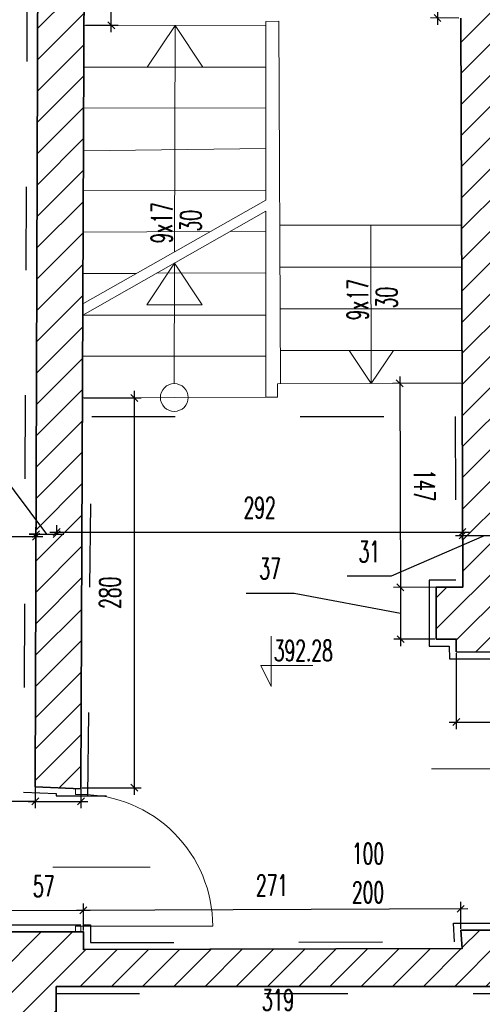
# Model space of a CAD drawing. Header units: millimetres. Extents: x 19887 to 192597, y -14203 to 39042.
# Tile 155 of 256: x 47759 to 48491, y -9455 to -7898. Entities that reach past the tile are written whole.
import ezdxf

# ---------------------------------------------------------------- set-up
doc = ezdxf.new("R2010")
doc.units = ezdxf.units.MM
doc.linetypes.add('ACAD_ISO03W100', pattern=[30, 12, -18])
doc.layers.get('Defpoints').update_dxf_attribs({"color": 4})
for name, color, linetype, lineweight in [('Basen_rzut_poziom_1_obrys', 252, 'Continuous', 35), ('Drzwi', 2, 'Continuous', 5), ('koty wysokościowe', 252, 'Continuous', 0), ('Schody', 252, 'Continuous', 5)]:
    doc.layers.add(name, color=color, linetype=linetype, lineweight=lineweight)
for name, color, linetype in [('Sufit podwieszany', 252, 'Continuous'), ('Wymiarowanie', 3, 'Continuous'), ('Wypełnienie', 252, 'Continuous')]:
    doc.layers.add(name, color=color, linetype=linetype)
doc.styles.add('ROMANS', font='romans.shx', dxfattribs={"width": 0.6})
doc.styles.get("Standard").update_dxf_attribs({"font": 'arial.ttf'})
doc.dimstyles.new('000001FB70622F18', dxfattribs={"dimtxt": 20, "dimasz": 5, "dimexe": 5, "dimexo": 1, "dimgap": 20, "dimtad": 1, "dimtoh": 1, "dimdec": 0, "dimtxsty": 'Standard', "dimblk": 'OBLIQUE', "dimcen": 0, "dimdle": 5, "dimclrd": 252, "dimclre": 252, "dimclrt": 252, "dimadec": 0, "dimazin": 0, "dimtfac": 1, "dimtdec": 0, "dimtmove": 0, "dimatfit": 3, "dimldrblk": 'OBLIQUE', "dimfxl": 150, "dimfxlon": 1, "dimlwd": 25, "dimlwe": 25, "dimarcsym": 1})
pattern_1 = [(45.00000000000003, (-31599.65356594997, -23084.22718349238), (-11.22532015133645, 11.22532015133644), [])]

# ---------------------------------------------------------------- blocks, each defined once
blk = doc.blocks.new('_Oblique')
at = {"color": 0, "linetype": 'ByBlock', "lineweight": -2}
blk.add_line((-0.5, -0.5), (0.5, 0.5), dxfattribs=at)
blk = doc.blocks.new('*D681')
at = {"layer": 'Defpoints', "color": 0}
for p in [(-224.8976438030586, -4341.079437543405), (-224.8976438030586, -4343.002002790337), (-380.3087849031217, -4356.429740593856)]:
    blk.add_point(p, dxfattribs=at)
at = {"layer": 'Wymiarowanie', "color": 252, "linetype": 'Continuous', "lineweight": 25}
for p, q in [((-380.3087849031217, -4355.429740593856), (-380.3087849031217, -4336.079437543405)), ((-224.8976438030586, -4342.002002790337), (-224.8976438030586, -4336.079437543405)), ((-385.3087849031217, -4341.079437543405), (-219.8976438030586, -4341.079437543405))]:
    blk.add_line(p, q, dxfattribs=at)
at = {"layer": 'Wymiarowanie', "color": 252, "linetype": 'ByBlock', "lineweight": 25, "xscale": 5, "yscale": 5, "zscale": 5, "rotation": 180}
blk.add_blockref('_Oblique', (-380.3087849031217, -4341.079437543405), dxfattribs=at)
at = {"layer": 'Wymiarowanie', "color": 252, "linetype": 'ByBlock', "lineweight": 25, "xscale": 5, "yscale": 5, "zscale": 5}
blk.add_blockref('_Oblique', (-224.8976438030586, -4341.079437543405), dxfattribs=at)
at = {"layer": 'Wymiarowanie', "color": 252, "insert": (-302.6032143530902, -4323.579437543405), "char_height": 15, "attachment_point": 5, "style": 'ROMANS'}
blk.add_mtext('155', dxfattribs=at)
blk = doc.blocks.new('*D682')
at = {"layer": 'Defpoints', "color": 0}
for p in [(-209.9342388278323, -4339.305689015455), (-224.8976438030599, -4343.002002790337), (-209.9342388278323, -4340.138135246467)]:
    blk.add_point(p, dxfattribs=at)
at = {"layer": 'Wymiarowanie', "color": 252, "linetype": 'Continuous', "lineweight": 25}
for p, q in [((-288.3460376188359, -4288.830002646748), (-255.0603233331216, -4288.830002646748)), ((-255.0603233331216, -4288.830002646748), (-217.4159413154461, -4339.305689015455)), ((-229.8976438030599, -4339.305689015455), (-204.9342388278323, -4339.305689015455)), ((-224.8976438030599, -4339.305689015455), (-229.8976438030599, -4339.305689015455)), ((-224.8976438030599, -4342.002002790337), (-224.8976438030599, -4334.305689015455)), ((-209.9342388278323, -4339.138135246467), (-209.9342388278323, -4334.305689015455)), ((-209.9342388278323, -4339.305689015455), (-204.9342388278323, -4339.305689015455))]:
    blk.add_line(p, q, dxfattribs=at)
at = {"layer": 'Wymiarowanie', "color": 252, "linetype": 'ByBlock', "lineweight": 25, "xscale": 5, "yscale": 5, "zscale": 5}
blk.add_blockref('_Oblique', (-224.8976438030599, -4339.305689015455), dxfattribs=at)
at = {"layer": 'Wymiarowanie', "color": 252, "linetype": 'ByBlock', "lineweight": 25, "xscale": 5, "yscale": 5, "zscale": 5, "rotation": 180}
blk.add_blockref('_Oblique', (-209.9342388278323, -4339.305689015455), dxfattribs=at)
at = {"layer": 'Wymiarowanie', "color": 252, "insert": (-271.7031804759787, -4271.330002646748), "char_height": 15, "attachment_point": 5, "style": 'ROMANS'}
blk.add_mtext('15', dxfattribs=at)
blk = doc.blocks.new('*D683')
at = {"layer": 'Defpoints', "color": 0}
for p in [(81.9214107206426, -4337.767869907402), (81.9214107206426, -4338.600316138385), (-209.9342388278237, -4340.138135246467)]:
    blk.add_point(p, dxfattribs=at)
at = {"layer": 'Wymiarowanie', "color": 252, "linetype": 'Continuous', "lineweight": 25}
for p, q in [((-214.9342388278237, -4337.767869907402), (86.9214107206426, -4337.767869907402)), ((-209.9342388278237, -4339.138135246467), (-209.9342388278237, -4332.767869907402)), ((81.9214107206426, -4337.600316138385), (81.9214107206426, -4332.767869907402))]:
    blk.add_line(p, q, dxfattribs=at)
at = {"layer": 'Wymiarowanie', "color": 252, "linetype": 'ByBlock', "lineweight": 25, "xscale": 5, "yscale": 5, "zscale": 5, "rotation": 180}
blk.add_blockref('_Oblique', (-209.9342388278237, -4337.767869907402), dxfattribs=at)
at = {"layer": 'Wymiarowanie', "color": 252, "linetype": 'ByBlock', "lineweight": 25, "xscale": 5, "yscale": 5, "zscale": 5}
blk.add_blockref('_Oblique', (81.9214107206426, -4337.767869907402), dxfattribs=at)
at = {"layer": 'Wymiarowanie', "color": 252, "insert": (-64.00641405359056, -4320.267869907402), "char_height": 15, "attachment_point": 5, "style": 'ROMANS'}
blk.add_mtext('292', dxfattribs=at)
blk = doc.blocks.new('*D684')
at = {"layer": 'Defpoints', "color": 0}
for p in [(81.92141072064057, -4338.600316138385), (113.3747863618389, -4332.365922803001), (113.3747863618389, -4340.164240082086)]:
    blk.add_point(p, dxfattribs=at)
at = {"layer": 'Wymiarowanie', "color": 252, "linetype": 'Continuous', "lineweight": 25}
for p, q in [((113.3747863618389, -4333.365922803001), (113.3747863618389, -4345.164240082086)), ((30.92217851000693, -4369.353931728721), (97.64809854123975, -4340.164240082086)), ((76.92141072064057, -4340.164240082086), (118.3747863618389, -4340.164240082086)), ((81.92141072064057, -4339.600316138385), (81.92141072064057, -4345.164240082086)), ((-1.07782148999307, -4369.353931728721), (30.92217851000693, -4369.353931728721))]:
    blk.add_line(p, q, dxfattribs=at)
at = {"layer": 'Wymiarowanie', "color": 252, "linetype": 'ByBlock', "lineweight": 25, "xscale": 5, "yscale": 5, "zscale": 5, "rotation": 180}
blk.add_blockref('_Oblique', (81.92141072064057, -4340.164240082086), dxfattribs=at)
at = {"layer": 'Wymiarowanie', "color": 252, "linetype": 'ByBlock', "lineweight": 25, "xscale": 5, "yscale": 5, "zscale": 5}
blk.add_blockref('_Oblique', (113.3747863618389, -4340.164240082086), dxfattribs=at)
at = {"layer": 'Wymiarowanie', "color": 252, "insert": (14.92217851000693, -4351.853931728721), "char_height": 15, "attachment_point": 5, "style": 'ROMANS'}
blk.add_mtext('31', dxfattribs=at)
blk = doc.blocks.new('*D744')
at = {"layer": 'Defpoints', "color": 0}
for p in [(80.69910306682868, -3819.898497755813), (63.91739071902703, -3968.202431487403), (80.36097374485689, -3968.23991297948)]:
    blk.add_point(p, dxfattribs=at)
at = {"layer": 'Wymiarowanie', "color": 252, "linetype": 'Continuous', "lineweight": 25}
for p, q in [((64.2669170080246, -3814.86102925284), (63.90599375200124, -3973.202418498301)), ((79.69910566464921, -3819.896218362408), (59.25553303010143, -3819.849619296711)), ((79.36097634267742, -3968.237633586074), (58.91740370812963, -3968.191034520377))]:
    blk.add_line(p, q, dxfattribs=at)
at = {"layer": 'Wymiarowanie', "color": 252, "linetype": 'ByBlock', "lineweight": 25, "xscale": 5, "yscale": 5, "zscale": 5}
for p, rotation in [((64.25552004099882, -3819.861016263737), 89.86940026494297), ((63.91739071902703, -3968.202431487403), 269.869400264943)]:
    blk.add_blockref('_Oblique', p, dxfattribs=dict(at, rotation=rotation))
at = {"layer": 'Wymiarowanie', "color": 252, "insert": (46.58650084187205, -3893.99183449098), "char_height": 15, "attachment_point": 5, "rotation": 89.86940026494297, "style": 'ROMANS'}
blk.add_mtext('148', dxfattribs=at)
blk = doc.blocks.new('*D745')
at = {"layer": 'Defpoints', "color": 0}
for p in [(81.56558826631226, -4230.785992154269), (37.28866208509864, -4377.609575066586), (82.04966646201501, -4377.461849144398)]:
    blk.add_point(p, dxfattribs=at)
at = {"layer": 'Wymiarowanie', "color": 252, "linetype": 'Continuous', "lineweight": 25}
for p, q in [((36.78808234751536, -4225.93374530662), (37.30516362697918, -4382.609547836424)), ((80.56559371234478, -4230.789292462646), (31.80461111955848, -4230.950219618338)), ((81.04967190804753, -4377.465149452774), (32.28868931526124, -4377.626076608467))]:
    blk.add_line(p, q, dxfattribs=at)
at = {"layer": 'Wymiarowanie', "color": 252, "linetype": 'ByBlock', "lineweight": 25, "xscale": 5, "yscale": 5, "zscale": 5}
for p, rotation in [((36.80458388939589, -4230.933718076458), 90.18909408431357), ((37.28866208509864, -4377.609575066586), 270.1890940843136)]:
    blk.add_blockref('_Oblique', p, dxfattribs=dict(at, rotation=rotation))
at = {"layer": 'Wymiarowanie', "color": 252, "insert": (54.5465276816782, -4304.21389117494), "char_height": 15, "attachment_point": 5, "rotation": 270.1890940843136, "style": 'ROMANS'}
blk.add_mtext('147', dxfattribs=at)
blk = doc.blocks.new('*D746')
at = {"layer": 'Defpoints', "color": 0}
for p in [(82.04966646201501, -4377.461849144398), (37.41137588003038, -4414.791896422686), (63.03281725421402, -4414.707337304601)]:
    blk.add_point(p, dxfattribs=at)
at = {"layer": 'Wymiarowanie', "color": 252, "linetype": 'Continuous', "lineweight": 25}
for p, q in [((37.27216054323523, -4372.609602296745), (37.42787742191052, -4419.791869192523)), ((-73.7937453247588, -4381.616303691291), (-39.22231675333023, -4381.616303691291)), ((-39.22231675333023, -4381.616303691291), (37.35001898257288, -4396.200735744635)), ((81.04967190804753, -4377.465149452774), (32.28868931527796, -4377.626076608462)), ((62.03282270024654, -4414.710637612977), (32.41140311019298, -4414.808397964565))]:
    blk.add_line(p, q, dxfattribs=at)
at = {"layer": 'Wymiarowanie', "color": 252, "linetype": 'ByBlock', "lineweight": 25, "xscale": 5, "yscale": 5, "zscale": 5}
for p, rotation in [((37.28866208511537, -4377.609575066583), 90.18909408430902), ((37.41137588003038, -4414.791896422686), 270.189094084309)]:
    blk.add_blockref('_Oblique', p, dxfattribs=dict(at, rotation=rotation))
at = {"layer": 'Wymiarowanie', "color": 252, "insert": (-56.50803103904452, -4364.116303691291), "char_height": 15, "attachment_point": 5, "style": 'ROMANS'}
blk.add_mtext('37', dxfattribs=at)
blk = doc.blocks.new('*D747')
at = {"layer": 'Defpoints', "color": 0}
for p in [(-190.8028494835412, -4609.806554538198), (-190.737991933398, -4625.192174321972), (80.73947021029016, -4624.04777043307)]:
    blk.add_point(p, dxfattribs=at)
at = {"layer": 'Wymiarowanie', "color": 252, "linetype": 'Continuous', "lineweight": 25}
for p, q in [((-190.7422073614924, -4624.192183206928), (-190.8239266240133, -4604.80659896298)), ((80.73525478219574, -4623.047779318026), (80.65353551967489, -4603.662195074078)), ((85.6745682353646, -4608.641073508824), (-195.8028050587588, -4609.82763167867))]:
    blk.add_line(p, q, dxfattribs=at)
at = {"layer": 'Wymiarowanie', "color": 252, "linetype": 'ByBlock', "lineweight": 25, "xscale": 5, "yscale": 5, "zscale": 5}
for p, rotation in [((-190.8028494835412, -4609.806554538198), 180.2415269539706), ((80.674612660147, -4608.662150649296), 0.2415269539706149)]:
    blk.add_blockref('_Oblique', p, dxfattribs=dict(at, rotation=rotation))
at = {"layer": 'Wymiarowanie', "color": 252, "insert": (-55.1378884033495, -4591.734508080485), "char_height": 15, "attachment_point": 5, "rotation": 0.24152695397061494, "style": 'ROMANS'}
blk.add_mtext('271', dxfattribs=at)
blk = doc.blocks.new('*D748')
at = {"layer": 'Defpoints', "color": 0}
for p in [(-247.8112662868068, -4610.046871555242), (-247.7474217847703, -4625.192174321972), (-190.737991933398, -4625.192174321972)]:
    blk.add_point(p, dxfattribs=at)
at = {"layer": 'Wymiarowanie', "color": 252, "linetype": 'Continuous', "lineweight": 25}
for p, q in [((-247.7516372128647, -4624.192183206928), (-247.8323434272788, -4605.046915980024)), ((-190.7422073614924, -4624.192183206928), (-190.8239266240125, -4604.806598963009)), ((-185.8028939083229, -4609.785477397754), (-252.8112218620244, -4610.067948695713))]:
    blk.add_line(p, q, dxfattribs=at)
at = {"layer": 'Wymiarowanie', "color": 252, "linetype": 'ByBlock', "lineweight": 25, "xscale": 5, "yscale": 5, "zscale": 5}
for p, rotation in [((-247.8112662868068, -4610.046871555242), 180.2415269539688), ((-190.8028494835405, -4609.806554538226), 0.2415269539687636)]:
    blk.add_blockref('_Oblique', p, dxfattribs=dict(at, rotation=rotation))
at = {"layer": 'Wymiarowanie', "color": 252, "insert": (-219.3808278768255, -4592.426868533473), "char_height": 15, "attachment_point": 5, "rotation": 0.24152695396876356, "style": 'ROMANS'}
blk.add_mtext('57', dxfattribs=at)
blk = doc.blocks.new('*D783')
at = {"layer": 'Defpoints', "color": 0}
for p in [(77.44753585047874, -4423.959355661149), (1299.188191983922, -4423.959355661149), (1299.188191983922, -4474.403474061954)]:
    blk.add_point(p, dxfattribs=at)
at = {"layer": 'Wymiarowanie', "color": 252, "linetype": 'Continuous', "lineweight": 25}
for p, q in [((77.44753585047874, -4424.959355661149), (77.44753585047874, -4479.403474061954)), ((1299.188191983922, -4424.959355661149), (1299.188191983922, -4479.403474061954)), ((72.44753585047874, -4474.403474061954), (1304.188191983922, -4474.403474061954))]:
    blk.add_line(p, q, dxfattribs=at)
at = {"layer": 'Wymiarowanie', "color": 252, "linetype": 'ByBlock', "lineweight": 25, "xscale": 5, "yscale": 5, "zscale": 5, "rotation": 180}
blk.add_blockref('_Oblique', (77.44753585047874, -4474.403474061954), dxfattribs=at)
at = {"layer": 'Wymiarowanie', "color": 252, "linetype": 'ByBlock', "lineweight": 25, "xscale": 5, "yscale": 5, "zscale": 5}
blk.add_blockref('_Oblique', (1299.188191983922, -4474.403474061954), dxfattribs=at)
at = {"layer": 'Wymiarowanie', "color": 252, "insert": (688.3178639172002, -4456.903474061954), "char_height": 15, "attachment_point": 5, "style": 'ROMANS'}
blk.add_mtext('1222', dxfattribs=at)
blk = doc.blocks.new('*D936')
at = {"layer": 'Defpoints', "color": 0}
for p in [(-210.4578340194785, -4664.43650502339), (108.8567535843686, -4664.43650502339), (108.8567535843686, -4691.705708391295)]:
    blk.add_point(p, dxfattribs=at)
at = {"layer": 'Wymiarowanie', "color": 252, "linetype": 'Continuous', "lineweight": 25}
for p, q in [((-210.4578340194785, -4665.43650502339), (-210.4578340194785, -4696.705708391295)), ((108.8567535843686, -4665.43650502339), (108.8567535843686, -4696.705708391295)), ((-215.4578340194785, -4691.705708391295), (113.8567535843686, -4691.705708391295))]:
    blk.add_line(p, q, dxfattribs=at)
at = {"layer": 'Wymiarowanie', "color": 252, "linetype": 'ByBlock', "lineweight": 25, "xscale": 5, "yscale": 5, "zscale": 5, "rotation": 180}
blk.add_blockref('_Oblique', (-210.4578340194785, -4691.705708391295), dxfattribs=at)
at = {"layer": 'Wymiarowanie', "color": 252, "linetype": 'ByBlock', "lineweight": 25, "xscale": 5, "yscale": 5, "zscale": 5}
blk.add_blockref('_Oblique', (108.8567535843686, -4691.705708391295), dxfattribs=at)
at = {"layer": 'Wymiarowanie', "color": 252, "insert": (-50.80054021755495, -4674.205708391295), "char_height": 15, "attachment_point": 5, "style": 'ROMANS'}
blk.add_mtext('319', dxfattribs=at)
blk = doc.blocks.new('*D943')
at = {"layer": 'Defpoints', "color": 0}
for p in [(-225.4579931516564, -4519.123547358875), (-192.5632835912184, -4521.615670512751), (-192.5632835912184, -4531.392375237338)]:
    blk.add_point(p, dxfattribs=at)
at = {"layer": 'Wymiarowanie', "color": 252, "linetype": 'Continuous', "lineweight": 25}
for p, q in [((-225.4579931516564, -4520.123547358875), (-225.4579931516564, -4536.392375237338)), ((-192.5632835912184, -4522.615670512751), (-192.5632835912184, -4536.392375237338)), ((-225.4579931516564, -4531.392375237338), (-541.7171044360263, -4531.392375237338)), ((-230.4579931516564, -4531.392375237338), (-187.5632835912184, -4531.392375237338))]:
    blk.add_line(p, q, dxfattribs=at)
at = {"layer": 'Wymiarowanie', "color": 252, "linetype": 'ByBlock', "lineweight": 25, "xscale": 5, "yscale": 5, "zscale": 5, "rotation": 180}
blk.add_blockref('_Oblique', (-225.4579931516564, -4531.392375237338), dxfattribs=at)
at = {"layer": 'Wymiarowanie', "color": 252, "linetype": 'ByBlock', "lineweight": 25, "xscale": 5, "yscale": 5, "zscale": 5}
blk.add_blockref('_Oblique', (-192.5632835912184, -4531.392375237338), dxfattribs=at)
at = {"layer": 'Wymiarowanie', "color": 252, "insert": (-524.4313901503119, -4513.892375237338), "char_height": 15, "attachment_point": 5, "style": 'ROMANS'}
blk.add_mtext('33', dxfattribs=at)
blk = doc.blocks.new('*D1014')
at = {"layer": 'Defpoints', "color": 0}
for p in [(-191.3974086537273, -4241.316951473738), (-154.1235539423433, -4241.316951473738), (-192.5632835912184, -4521.615670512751)]:
    blk.add_point(p, dxfattribs=at)
at = {"layer": 'Wymiarowanie', "color": 252, "linetype": 'Continuous', "lineweight": 25}
for p, q in [((-154.1235539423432, -4526.615670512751), (-154.1235539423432, -4236.316951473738)), ((-190.3974086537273, -4241.316951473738), (-149.1235539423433, -4241.316951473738)), ((-191.5632835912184, -4521.615670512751), (-149.1235539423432, -4521.615670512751))]:
    blk.add_line(p, q, dxfattribs=at)
at = {"layer": 'Wymiarowanie', "color": 252, "linetype": 'ByBlock', "lineweight": 25, "xscale": 5, "yscale": 5, "zscale": 5}
for p, rotation in [((-154.1235539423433, -4241.316951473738), 90.00000000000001), ((-154.1235539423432, -4521.615670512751), 270)]:
    blk.add_blockref('_Oblique', p, dxfattribs=dict(at, rotation=rotation))
at = {"layer": 'Wymiarowanie', "color": 252, "insert": (-171.6235539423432, -4381.466310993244), "char_height": 15, "attachment_point": 5, "rotation": 90.00000000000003, "style": 'ROMANS'}
blk.add_mtext('280', dxfattribs=at)
blk = doc.blocks.new('*D1015')
at = {"layer": 'Defpoints', "color": 0}
for p in [(-189.6445600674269, -3819.898497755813), (-170.7578008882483, -3819.898497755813), (-190.2830561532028, -3973.405215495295)]:
    blk.add_point(p, dxfattribs=at)
at = {"layer": 'Wymiarowanie', "color": 252, "linetype": 'Continuous', "lineweight": 25}
for p, q in [((-170.7578008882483, -3978.405215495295), (-170.7578008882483, -3814.898497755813)), ((-188.6445600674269, -3819.898497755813), (-165.7578008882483, -3819.898497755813)), ((-189.2830561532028, -3973.405215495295), (-165.7578008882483, -3973.405215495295))]:
    blk.add_line(p, q, dxfattribs=at)
at = {"layer": 'Wymiarowanie', "color": 252, "linetype": 'ByBlock', "lineweight": 25, "xscale": 5, "yscale": 5, "zscale": 5}
for p, rotation in [((-170.7578008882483, -3819.898497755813), 90.00000000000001), ((-170.7578008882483, -3973.405215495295), 270)]:
    blk.add_blockref('_Oblique', p, dxfattribs=dict(at, rotation=rotation))
at = {"layer": 'Wymiarowanie', "color": 252, "insert": (-188.2578008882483, -3896.651856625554), "char_height": 15, "attachment_point": 5, "rotation": 90.00000000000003, "style": 'ROMANS'}
blk.add_mtext('154', dxfattribs=at)
blk = doc.blocks.new('G$CF5E15B28')
at = {"layer": 'Wypełnienie'}
h = blk.add_hatch(dxfattribs=at)
h.set_pattern_fill('ANSI31', color=253, scale=5.000000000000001, angle=90.0000000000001)
h.set_pattern_definition(pattern_1)
h.paths.add_polyline_path([(-218.8574670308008, -2444.53408224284), (-225.4634933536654, -4520.852297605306), (-192.5665410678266, -4522.398830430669), (-189.6445600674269, -3819.898497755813), (80.69910306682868, -3819.898497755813), (80.69910306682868, -3790.843957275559), (-188.6019315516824, -3790.871375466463), (-188.6019315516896, -2444.53408224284)])
h = blk.add_hatch(dxfattribs=at)
h.set_pattern_fill('ANSI31', color=253, scale=5.000000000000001, angle=90.00000000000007)
h.set_pattern_definition([(45.00000000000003, (3252.028049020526, -2175.28478632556), (-11.22532015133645, 11.22532015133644), [])])
h.paths.add_polyline_path([(1315.610321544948, -6425.798241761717), (1315.610321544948, -6421.327965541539), (83.68028523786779, -6430.30180231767), (-170.5966127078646, -6431.047131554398), (-170.5966127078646, -6417.374506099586), (-209.7000764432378, -6417.984760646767), (-209.7000764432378, -6396.434273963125), (-210.8105161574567, -6396.434273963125), (-210.8105161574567, -6391.971557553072), (-220.5452325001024, -6391.971557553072), (-220.5452325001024, -6393.680107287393), (-226.3068341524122, -6393.680107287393), (-226.3068341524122, -6416.991690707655), (-554.4889454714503, -6419.403917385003), (-565.6143605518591, -6419.539631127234), (-574.7984876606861, -6475.515963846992), (-569.1258105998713, -6475.515963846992), (-563.1414410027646, -6462.519172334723), (-558.1414410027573, -6475.515963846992), (-553.1414410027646, -6488.512755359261), (-548.1414410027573, -6475.515963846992), (-543.1414410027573, -6475.515963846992), (-219.8742555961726, -6473.543101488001), (-219.7931140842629, -6505.607322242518), (-214.0683600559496, -6505.607322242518), (-208.0839904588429, -6492.61053073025), (-203.0839904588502, -6505.607322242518), (-198.0839904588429, -6518.604113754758), (-193.0839904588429, -6505.607322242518), (-185.5809345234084, -6505.238746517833), (-185.7141530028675, -6473.174525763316), (292.7711909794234, -6469.225624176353), (292.9697891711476, -6507.272000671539), (295.7494009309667, -6507.272000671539), (298.6817420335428, -6500.903572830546), (301.1317420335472, -6507.272000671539), (303.5817420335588, -6513.640428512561), (306.0317420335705, -6507.272000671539), (309.1858073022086, -6507.117062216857), (309.1858073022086, -6469.090155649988), (787.2936405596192, -6462.733419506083), (787.3246380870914, -6507.272000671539), (789.1977327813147, -6507.272000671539), (792.1300738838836, -6500.903572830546), (794.5800738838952, -6507.272000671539), (797.0300738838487, -6513.640428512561), (799.4800738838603, -6507.272000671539), (802.6341391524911, -6507.117062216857), (802.6341391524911, -6461.851694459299), (1315.610321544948, -6459.926420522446)])
h.paths.add_polyline_path([(1592.041247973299, -6423.637798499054), (1496.275530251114, -6423.637798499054), (1496.275530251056, -6444.266830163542), (1483.852080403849, -6444.266830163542), (1483.852080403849, -6455.986454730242), (1438.321216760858, -6455.986454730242), (1438.321216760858, -6451.344359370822), (1392.815606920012, -6451.344359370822), (1392.815606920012, -6445.190175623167), (1383.000723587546, -6445.190175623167), (1383.000723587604, -6425.798241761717), (1315.610321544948, -6425.798241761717), (1315.610321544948, -6459.926180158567), (1348.872785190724, -6459.926180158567), (1348.872785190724, -6479.318114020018), (1358.687668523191, -6479.318114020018), (1358.687668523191, -6485.472297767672), (1404.193278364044, -6485.472297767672), (1404.193278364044, -6490.114393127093), (1510.181782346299, -6490.114393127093), (1510.121537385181, -6525.489085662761), (1515.762727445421, -6525.489085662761), (1521.747097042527, -6512.492294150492), (1526.747097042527, -6525.489085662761), (1531.747097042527, -6538.48587717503), (1536.747097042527, -6525.489085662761), (1544.250152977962, -6525.120509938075), (1544.338969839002, -6472.968942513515), (1561.791042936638, -6472.968942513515), (1561.791042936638, -6455.860833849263), (1592.04124797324, -6457.023526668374)])
h.paths.add_polyline_path([(-724.6331972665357, -5973.952061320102), (-634.6959228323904, -5772.552304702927), (-642.4762525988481, -5762.272481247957), (-646.6120937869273, -5753.376645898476), (-748.5398428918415, -5969.900148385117), (-748.5398428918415, -6044.911092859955), (-753.6864643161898, -6157.041588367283), (-765.1023968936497, -6421.34668083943), (-745.4256295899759, -6421.733064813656)])
h.paths.add_polyline_path([(108.8567535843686, -4624.04777043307), (80.73947021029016, -4624.04777043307), (81.5781519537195, -4637.269950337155), (-190.737991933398, -4637.947991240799), (-190.737991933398, -4625.192174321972), (-247.7474217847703, -4625.192174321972), (-247.7474217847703, -4632.675572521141), (-384.5680551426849, -4630.421253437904), (-381.7707427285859, -4456.717427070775), (-409.2591827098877, -4456.650500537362), (-408.2974535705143, -4356.035886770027), (-380.3087849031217, -4356.429740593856), (-374.8142589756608, -3965.968974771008), (-403.3505609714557, -3965.968974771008), (-401.9612327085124, -3864.707769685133), (-374.2603641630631, -3865.436007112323), (-368.0469160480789, -3433.394892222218), (-397.7551258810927, -3433.701507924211), (-397.261997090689, -3383.180104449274), (-413.2612349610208, -3383.023939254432), (-413.9136968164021, -3449.869131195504), (-384.281098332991, -3449.56329587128), (-390.0258727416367, -3849.016014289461), (-417.7374484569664, -3848.287495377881), (-419.5715907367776, -3981.968974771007), (-391.040993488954, -3981.968974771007), (-396.0820728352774, -4340.206196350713), (-424.1431012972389, -4339.811324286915), (-425.4124748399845, -4472.611219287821), (-398.0298432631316, -4472.677888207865), (-400.236704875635, -4658.226755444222), (-400.3553332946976, -4668.20081482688), (-400.4270241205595, -4674.228447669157), (-240.4578826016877, -4673.12564664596), (-240.4578826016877, -4687.829786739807), (-232.3697896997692, -4687.829786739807), (-232.3697896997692, -4689.69847667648), (-212.4440128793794, -4689.69847667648), (-212.4440128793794, -4685.833605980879), (-210.4578340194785, -4685.833605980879), (-210.4578340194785, -4664.43650502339), (108.8567535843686, -4664.43650502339)])
h = blk.add_hatch(dxfattribs=at)
h.set_pattern_fill('ANSI31', color=253, scale=5.000000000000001, angle=90.0000000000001)
h.set_pattern_definition(pattern_1)
h.paths.add_polyline_path([(110.6882136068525, -3844.467435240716), (132.0252948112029, -3844.3366032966), (131.888959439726, -3822.101980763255), (267.0765058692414, -3822.101980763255), (267.2846167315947, -3907.973371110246), (262.7284970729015, -3907.973371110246), (262.7284970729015, -3917.174504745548), (267.2582396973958, -3917.174504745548), (267.2582396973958, -3922.317078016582), (285.4375229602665, -3922.317078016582), (285.4375229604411, -3822.392084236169), (289.8679734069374, -3822.392084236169), (289.8679734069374, -3790.871375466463), (80.69910306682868, -3790.843957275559), (80.97060450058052, -4050.505709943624), (111.5048943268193, -4050.489179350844)])
h = blk.add_hatch(dxfattribs=at)
h.set_pattern_fill('ANSI31', color=253, scale=5.000000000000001, angle=90.00000000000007)
h.set_pattern_definition(pattern_1)
h.paths.add_polyline_path([(1497.125872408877, -4424.199704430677), (1809.514168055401, -4424.199704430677), (1811.234937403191, -4463.739796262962), (1939.123862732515, -4462.786824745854), (1939.123862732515, -4423.974450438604), (2222.231062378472, -4423.974450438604), (2222.231062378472, -4436.41265682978), (2251.270633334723, -4436.41265682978), (2251.270633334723, -4423.548450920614), (2358.626745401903, -4423.548450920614), (2358.626745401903, -4417.114438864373), (2355.378221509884, -4417.114438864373), (2357.901973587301, -4157.550553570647), (2341.164484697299, -4157.550553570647), (2337.698521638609, -4393.149577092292), (1229.495044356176, -4395.409533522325), (1229.172323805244, -4157.600270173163), (1216.568217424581, -4157.600270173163), (1216.931283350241, -4395.409533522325), (1072.411398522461, -4395.409533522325), (1072.411398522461, -4157.951624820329), (1058.666853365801, -4157.951624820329), (1058.666853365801, -4393.794253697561), (711.8506574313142, -4393.205470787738), (711.8506574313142, -4387.942547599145), (672.9196131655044, -4387.94254759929), (672.9196131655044, -4393.205470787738), (524.9353303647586, -4393.205470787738), (524.9353303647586, -4050.68618556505), (495.450826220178, -4050.68618556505), (495.450826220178, -4069.281994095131), (509.4750919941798, -4069.281994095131), (509.4750919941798, -4166.574866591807), (389.3608718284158, -4166.574866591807), (389.3608718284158, -4180.879334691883), (510.403507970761, -4179.51585636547), (511.6012204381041, -4393.223082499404), (113.4814468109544, -4393.632549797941), (113.2681259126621, -4271.099295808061), (81.69897918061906, -4271.203484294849), (82.04966646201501, -4377.461849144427), (63.03281725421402, -4377.461849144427), (63.03281725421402, -4414.707337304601), (77.44753585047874, -4414.70733730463), (77.44753585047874, -4423.95935566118), (1299.188191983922, -4425.619916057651), (1299.188191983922, -4462.161499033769), (1497.125872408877, -4462.161499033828)])
h = blk.add_hatch(dxfattribs=at)
h.set_pattern_fill('ANSI31', color=253, scale=5.000000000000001, angle=90.0000000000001)
h.set_pattern_definition(pattern_1)
h.paths.add_polyline_path([(80.97060450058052, -4050.505709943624), (81.69897918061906, -4271.203484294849), (151.9546949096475, -4271.099295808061), (150.0853933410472, -4175.131899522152), (112.6869710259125, -4175.754826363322), (110.6983230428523, -4067.04286786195), (267.0226395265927, -4067.830635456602), (267.1104531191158, -4050.404937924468)])
at = {"layer": 'Basen_rzut_poziom_1_obrys', "color": 253}
for points, elevation in [([(289.8679734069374, -3790.822661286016), (-188.6019315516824, -3790.871375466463), (-188.6019315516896, -2444.53408224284), (-218.8574670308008, -2444.53408224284), (-225.4634933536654, -4520.852297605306)], -1.121359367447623e-07), ([(-192.5665410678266, -4522.398830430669), (-189.6445600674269, -3819.898497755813)], -9.489222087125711e-08), ([(80.69910306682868, -3968.240683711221), (82.04966646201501, -4377.461849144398)], -1.256586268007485e-07), ([(82.04966646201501, -4377.461849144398), (63.03281725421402, -4377.461849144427), (63.03281725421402, -4414.707337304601), (77.44753585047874, -4414.70733730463), (77.44753585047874, -4423.959355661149)], -1.267035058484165e-07), ([(77.44753585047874, -4423.95935566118), (1299.188191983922, -4425.619916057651), (1299.188191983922, -4462.161499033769), (1497.125872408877, -4462.161499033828)], -2.06978463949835e-07), ([(-225.4634933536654, -4520.852297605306), (-192.5665410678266, -4522.398830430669)], -1.105416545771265e-07), ([(-384.5680551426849, -4630.421253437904), (-247.7474217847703, -4632.675572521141), (-247.7474217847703, -4625.192174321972), (-190.737991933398, -4625.192174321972), (-190.737991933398, -4637.947991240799), (81.5781519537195, -4637.269950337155), (80.73947021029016, -4624.04777043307), (108.8567535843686, -4624.04777043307)], -1.340570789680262e-07), ([(-212.4440128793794, -4689.69847667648), (-212.4440128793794, -4685.833605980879), (-210.4578340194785, -4685.833605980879), (-210.4578340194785, -4664.43650502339)], -1.173727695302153e-07), ([(-210.4578340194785, -4664.43650502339), (108.8567535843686, -4664.43650502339)], -1.351877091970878e-07)]:
    blk.add_lwpolyline(points, dxfattribs=dict(at, elevation=elevation))
at = {"layer": 'Basen_rzut_poziom_1_obrys', "color": 253, "linetype": 'ACAD_ISO03W100', "ltscale": 5, "elevation": -1.185294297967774e-07}
blk.add_lwpolyline([(-190.7507545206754, -5073.613661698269), (-189.7258807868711, -4664.43650502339)], dxfattribs=at)
at = {"layer": 'Drzwi', "color": 253}
for points, elevation in [([(59.68823193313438, -4508.00204573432), (225.6519243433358, -4508.00204573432)], -1.373246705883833e-07), ([(-212.7187471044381, -4578.719399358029), (-142.7187471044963, -4578.719399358)], -1.18752474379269e-07), ([(-192.5665410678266, -4621.192174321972), (-97.77319717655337, -4621.192174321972)], -1.224490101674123e-07)]:
    blk.add_lwpolyline(points, dxfattribs=dict(at, elevation=elevation))
for points, elevation in [([(-192.5665410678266, -4522.398830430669), (-196.5665410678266, -4522.398830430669), (-196.5665410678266, -4526.398830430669), (-192.5665410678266, -4526.398830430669)], -1.145067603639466e-07), ([(-192.5665410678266, -4621.192174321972), (-196.5665410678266, -4621.192174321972), (-196.5665410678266, -4625.192174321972), (-192.5665410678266, -4625.192174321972)], -1.172723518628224e-07)]:
    blk.add_lwpolyline(points, close=True, dxfattribs=dict(at, elevation=elevation))
blk.add_arc((-192.5665410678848, -4621.192174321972, -1.171603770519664e-07), 94.79334389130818, 0, 90.0000317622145, dxfattribs=at)
at = {"layer": 'koty wysokościowe', "color": 253, "elevation": 1.115803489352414e-06}
for points in [[(-55.70588595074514, -4412.574954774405), (-55.70588595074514, -4448.806928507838)], [(-63.20588595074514, -4433.806928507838), (-55.70588595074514, -4433.806928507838)], [(-55.70588595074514, -4448.806928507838), (-63.20588595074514, -4433.806928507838)], [(-55.70588595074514, -4433.806928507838), (-25.70588595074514, -4433.806928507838)]]:
    blk.add_lwpolyline(points, dxfattribs=at)
at = {"layer": 'Schody', "color": 253}
for p, q in [((-191.1161028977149, -4173.685646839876, -1.047139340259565e-07), (-59.4831679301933, -4099.111559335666, -1.099702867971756e-07)), ((-191.1497241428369, -4181.768839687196, -1.049383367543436e-07), (-59.4831679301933, -4107.175704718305, -1.101960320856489e-07)), ((16.1086430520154, -4231.002021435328, -1.178797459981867e-07), (15.88638283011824, -4117.260562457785, -1.146833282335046e-07)), ((-125.2390849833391, -4144.428444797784, -1.075702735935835e-07), (-105.3017667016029, -4174.482563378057, -1.095239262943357e-07)), ((16.1086430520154, -4231.002021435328, -1.178797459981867e-07), (0.474944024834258, -4207.260562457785, -1.181121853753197e-07)), ((16.10864305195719, -4231.002021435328, -1.178797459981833e-07), (32.22590800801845, -4207.260562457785, -1.181143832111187e-07))]:
    blk.add_line(p, q, dxfattribs=at)
for points, elevation in [([(-190.2830561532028, -3973.405215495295), (-59.4831679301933, -3973.576532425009), (-59.4831679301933, -3970.644653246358), (-50.20351782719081, -3970.596830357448)], -1.06890406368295e-07), ([(-50.20351782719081, -3970.596830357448), (-50.20351782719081, -3970.596830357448), (-48.94325272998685, -4231.21671392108)], -1.142564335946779e-07), ([(-124.8831120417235, -4003.544992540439), (-144.8831120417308, -4003.544992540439), (-124.8831120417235, -3973.490873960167)], -1.028049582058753e-07), ([(-125.2222717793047, -4136.354774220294), (-124.8831120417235, -3973.490873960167)], -1.028049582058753e-07), ([(-124.9457937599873, -4003.544992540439), (-104.9457937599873, -4003.544992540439), (-124.8831120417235, -3973.490873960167)], -1.028049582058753e-07), ([(-59.4831679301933, -3973.576532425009), (-59.4831679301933, -4099.111559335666)], -1.09970286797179e-07), ([(-190.4084195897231, -4003.544992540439), (-59.4831679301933, -4003.544992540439)], -1.072950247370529e-07), ([(-59.4831679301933, -4032.825179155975), (-190.5311727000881, -4033.05719705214)], -1.008098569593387e-07), ([(-190.6586833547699, -4063.713206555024), (-59.4831679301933, -4062.121682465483)], -1.08934803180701e-07), ([(-59.4831679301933, -4092.056863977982), (-190.7768576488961, -4092.124575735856)], -1.024496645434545e-07), ([(-59.4831679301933, -4107.175704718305), (-59.4831679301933, -4240.774877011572), (-51.09373271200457, -4240.774877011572), (-51.09373271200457, -4231.223811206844), (81.56558826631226, -4230.785992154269)], -1.215256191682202e-07), ([(-49.44768293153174, -4117.260562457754), (81.22044859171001, -4117.260562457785)], -1.183283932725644e-07), ([(-190.9017206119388, -4122.144029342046), (-99.34607130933, -4121.695114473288)], -1.083784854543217e-07), ([(-84.98753920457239, -4121.624711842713), (-59.4831679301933, -4121.499659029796)], -1.105970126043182e-07), ([(-125.2390849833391, -4174.482563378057), (-145.2390849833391, -4174.482563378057), (-125.2390849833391, -4144.428444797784)], -1.075702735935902e-07), ([(-125.4194636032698, -4231.045935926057), (-125.2390849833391, -4144.428444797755)], -1.075702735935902e-07), ([(-125.3017667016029, -4174.482563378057), (-105.3017667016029, -4174.482563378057), (-125.2390849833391, -4144.428444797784)], -1.075702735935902e-07), ([(-49.29307724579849, -4147.260562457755), (81.32540348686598, -4147.260562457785)], -1.191740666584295e-07), ([(-191.0257627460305, -4151.966139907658), (-152.4769530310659, -4151.795385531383)], -1.062568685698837e-07), ([(-138.1305194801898, -4151.731837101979), (-59.4831679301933, -4151.383463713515)], -1.114335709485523e-07), ([(-191.1497241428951, -4181.768839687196), (-59.4831679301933, -4181.768839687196)], -1.122841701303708e-07), ([(-49.13847156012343, -4177.260562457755), (81.43035838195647, -4177.260562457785)], -1.200197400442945e-07), ([(-191.2727287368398, -4211.341505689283), (-59.4831679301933, -4211.341505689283)], -1.131120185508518e-07), ([(-48.98386587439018, -4207.260562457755), (81.53531327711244, -4207.260562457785)], -1.208654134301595e-07), ([(-191.3974086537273, -4241.316951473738), (-59.4831679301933, -4240.774877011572)], -1.139359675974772e-07)]:
    blk.add_lwpolyline(points, dxfattribs=dict(at, elevation=elevation))
blk.add_circle((-125.4402882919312, -4241.045914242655, -1.1026372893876e-07), 10.00000000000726, dxfattribs=at)
at = {"layer": 'Sufit podwieszany', "color": 253, "linetype": 'ACAD_ISO03W100', "ltscale": 5}
for points, elevation in [([(-224.8352509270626, -2439.485368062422), (-233.824934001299, -4524.848687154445)], -1.11144275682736e-07), ([(-187.5872948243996, -4527.398830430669), (-187.5872948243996, -4527.398830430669), (-187.5872948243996, -4527.398830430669), (-187.5872948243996, -4527.398830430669), (-184.7828073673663, -4254.726393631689)], -1.073359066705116e-07), ([(-184.7828073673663, -4254.726393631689), (76.64457217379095, -4254.726393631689)], 1.288761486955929e-06), ([(76.64457217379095, -4254.726393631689), (77.03313759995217, -4372.461849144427)], -1.252387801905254e-07), ([(77.03313759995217, -4372.461849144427), (58.03281725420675, -4372.461849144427), (58.03281725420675, -4419.707337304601), (72.44753585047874, -4419.707337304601), (72.46484488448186, -4428.952587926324)], -1.265652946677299e-07), ([(72.46484488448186, -4428.952587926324), (1294.188191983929, -4430.613124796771), (1294.188191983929, -4467.16149903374), (1502.125872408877, -4467.161499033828)], -2.073973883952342e-07), ([(-233.824934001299, -4524.848687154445), (-210.4963004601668, -4525.847062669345), (-210.4963004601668, -4527.398830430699), (-174.2446869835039, -4527.398830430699)], -1.145397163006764e-07), ([(-379.4882241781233, -4625.504272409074), (-252.7474217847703, -4627.5925116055), (-252.7474217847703, -4620.192174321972), (-190.8269349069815, -4620.192174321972)], -1.17229438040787e-07), ([(-190.8269349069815, -4620.192174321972), (-185.7379919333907, -4620.192174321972), (-185.7379919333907, -4632.935526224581), (76.25179432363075, -4632.283196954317), (75.41227234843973, -4619.04777043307), (113.8567535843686, -4619.04777043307)], -1.341960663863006e-07), ([(-210.4578340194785, -4669.43650502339), (113.8567535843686, -4669.43650502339)], -1.35606633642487e-07)]:
    blk.add_lwpolyline(points, dxfattribs=dict(at, elevation=elevation))
at = {"layer": 'Drzwi', "color": 253, "char_height": 15, "width": 190.296392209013, "attachment_point": 3, "style": 'ROMANS'}
for s, insert in [('100', (25.53819383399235, -4561.428244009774, -1.278158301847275e-07)), ('200', (25.53819383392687, -4589.283738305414, -1.281889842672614e-07))]:
    blk.add_mtext(s, dxfattribs=dict(at, insert=insert))
at = {"layer": 'koty wysokościowe', "color": 253, "insert": (-53.81472161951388, -4415.481129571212, 1.115803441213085e-06), "char_height": 15, "width": 21553.28442977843, "attachment_point": 1, "style": 'ROMANS'}
blk.add_mtext('392.28', dxfattribs=at)
at = {"layer": 'Schody', "color": 253, "char_height": 15, "width": 190.296392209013, "attachment_point": 7, "rotation": 89.5682847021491, "style": 'ROMANS'}
for s, insert in [('30', (-106.1469536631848, -4121.7431733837, -1.073162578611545e-07)), ('9x17', (-126.9762696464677, -4130.388990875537, -1.068353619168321e-07)), ('30', (34.79091992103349, -4176.984063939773, -1.348184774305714e-06)), ('9x17', (13.96160393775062, -4185.629881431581, -1.347703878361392e-06))]:
    blk.add_mtext(s, dxfattribs=dict(at, insert=insert))
at = {"layer": 'Wymiarowanie', "color": 253}
for base, p1, p2, angle, override, picture, middle in [((-170.7578008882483, -3819.898497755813, 1.115803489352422e-06), (-190.2830561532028, -3973.405215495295, -9.915381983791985e-08), (-189.6445600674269, -3819.898497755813, -9.489222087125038e-08), 90.00000000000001, {"dimtxt": 15, "dimgap": 10, "dimtxsty": 'ROMANS'}, '*D1015', (-188.2578008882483, -3896.651856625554, 1.115803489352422e-06)), ((-154.1235539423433, -4241.316951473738, 1.115803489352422e-06), (-192.5632835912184, -4521.615670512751, -1.143730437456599e-07), (-191.3974086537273, -4241.316951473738, -1.065914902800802e-07), 90.00000000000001, {"dimtxt": 15, "dimgap": 10, "dimtxsty": 'ROMANS'}, '*D1014', (-171.6235539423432, -4381.466310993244, 1.115803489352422e-06)), ((81.9214107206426, -4337.767869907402, -1.245402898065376e-07), (-209.9342388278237, -4340.138135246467, -1.095028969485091e-07), (81.9214107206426, -4338.600316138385, -1.256586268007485e-07), 2.481438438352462e-14, {"dimtxt": 15, "dimgap": 10, "dimtxsty": 'ROMANS', "dimtmove": 1}, '*D683', (-64.00641405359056, -4320.267869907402, 1.460387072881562e-09)), ((-224.8976438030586, -4341.079437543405, -1.075151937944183e-07), (-380.3087849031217, -4356.429740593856, -1.067067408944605e-07), (-224.8976438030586, -4343.002002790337, -1.121359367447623e-07), 2.481438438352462e-14, {"dimtxt": 15, "dimgap": 10, "dimtxsty": 'ROMANS', "dimtmove": 1}, '*D681', (-302.6032143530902, -4323.579437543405, 1.460387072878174e-09)), ((1299.188191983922, -4474.403474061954, -1.962779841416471e-07), (77.44753585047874, -4423.959355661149, -1.267035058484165e-07), (1299.188191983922, -4423.959355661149, -2.06978463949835e-07), 2.481438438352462e-14, {"dimtxt": 15, "dimgap": 10, "dimtxsty": 'ROMANS'}, '*D783', (688.3178639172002, -4456.903474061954, 1.460387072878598e-09)), ((-247.8112662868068, -4610.046871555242, -1.137662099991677e-07), (-190.737991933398, -4625.192174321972, -1.340570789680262e-07), (-247.7474217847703, -4625.192174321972, -1.340570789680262e-07), 0.24152695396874, {"dimtxt": 15, "dimgap": 10, "dimtxsty": 'ROMANS', "dimtmove": 1}, '*D748', (-219.3808278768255, -4592.426868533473, 1.460387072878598e-09)), ((108.8567535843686, -4691.705708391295, -1.359510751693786e-07), (-210.4578340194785, -4664.43650502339, -1.351877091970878e-07), (108.8567535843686, -4664.43650502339, -1.351877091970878e-07), 2.481438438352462e-14, {"dimtxt": 15, "dimgap": 10, "dimtxsty": 'ROMANS'}, '*D936', (-50.80054021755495, -4674.205708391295, 1.460387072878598e-09))]:
    dim = blk.add_linear_dim(base=base, p1=p1, p2=p2, angle=angle, dimstyle='000001FB70622F18', override=override, dxfattribs=at)
    dim.commit()
    dim.dimension.update_dxf_attribs({"geometry": picture, "text_midpoint": middle})
for p1, p2, distance, picture, middle in [((80.69910306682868, -3819.898497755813, -1.099750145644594e-07), (80.36097374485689, -3968.23991297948, -1.141087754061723e-07), -16.443625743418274, '*D744', (46.58650084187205, -3893.99183449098, 1.460387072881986e-09)), ((81.56558826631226, -4230.785992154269, -1.215256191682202e-07), (82.04966646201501, -4377.461849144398, -1.256586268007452e-07), -44.76124814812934, '*D745', (54.5465276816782, -4304.21389117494, 1.460387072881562e-09)), ((80.73947021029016, -4624.04777043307, -1.324883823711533e-07), (-190.737991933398, -4625.192174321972, -1.340570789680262e-07), -15.385756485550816, '*D747', (-55.1378884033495, -4591.734508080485, 1.460387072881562e-09))]:
    dim = blk.add_aligned_dim(p1=p1, p2=p2, distance=distance, dimstyle='000001FB70622F18', override={"dimtxt": 15, "dimgap": 10, "dimtxsty": 'ROMANS'}, dxfattribs=at)
    dim.commit()
    dim.dimension.update_dxf_attribs({"geometry": picture, "text_midpoint": middle})
for base, p1, p2, angle, picture, middle in [((-209.9342388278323, -4339.305689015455, -1.083003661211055e-07), (-224.8976438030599, -4343.002002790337, -1.121359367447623e-07), (-209.9342388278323, -4340.138135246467, -1.095028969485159e-07), 2.481438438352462e-14, '*D682', (-265.0603233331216, -4288.830002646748, 1.460387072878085e-09)), ((113.3747863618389, -4340.164240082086, -1.263621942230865e-07), (81.92141072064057, -4338.600316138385, -1.256586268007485e-07), (113.3747863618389, -4332.365922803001, -1.261438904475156e-07), 2.481438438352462e-14, '*D684', (20.92217851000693, -4369.353931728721, 1.460387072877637e-09)), ((37.41137588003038, -4414.791896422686, -1.242132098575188e-07), (82.04966646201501, -4377.461849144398, -1.256586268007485e-07), (63.03281725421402, -4414.707337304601, -1.267035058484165e-07), 90.18909408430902, '*D746', (-49.22231675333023, -4381.616303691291, 1.460387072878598e-09))]:
    dim = blk.add_linear_dim(base=base, p1=p1, p2=p2, angle=angle, dimstyle='000001FB70622F18', override={"dimtxt": 15, "dimgap": 10, "dimtxsty": 'ROMANS', "dimtmove": 1}, dxfattribs=at)
    dim.commit()
    dim.dimension.update_dxf_attribs({"geometry": picture, "text_midpoint": middle, "dimtype": 160})
dim = blk.add_linear_dim(base=(-192.5632835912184, -4531.392375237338, -1.158259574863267e-07), p1=(-225.4579931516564, -4519.123547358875, -1.120878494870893e-07), p2=(-192.5632835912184, -4521.615670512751, -1.143730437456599e-07), dimstyle='000001FB70622F18', override={"dimtxt": 15, "dimgap": 10, "dimtxsty": 'ROMANS'}, dxfattribs=at)
dim.commit()
dim.dimension.update_dxf_attribs({"geometry": '*D943', "text_midpoint": (-524.4313901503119, -4531.392375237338), "dimtype": 160})

msp = doc.modelspace()

# ---------------------------------------------------------------- block references
at = {"xscale": 2.2, "yscale": 2.2, "zscale": 2.2}
msp.add_blockref('G$CF5E15B28', (48279.41824367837, 835.053152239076, 2.957770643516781e-07), dxfattribs=at)

doc.saveas('drawing.dxf')
